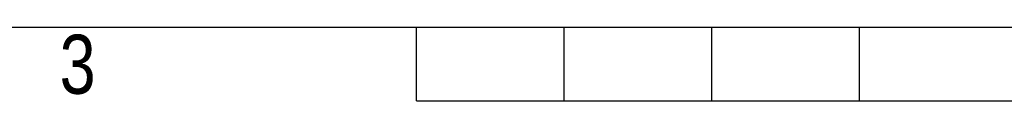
# Model space of a CAD drawing. Header units: millimetres. Extents: x 0 to 420, y 0 to 297.
# Tile 6 of 68: x 130 to 199, y 0 to 5. Entities that reach past the tile are written whole.
import ezdxf

# ---------------------------------------------------------------- set-up
doc = ezdxf.new("R2010")
doc.units = ezdxf.units.MM
doc.layers.add('CARTIGLIO', color=140, linetype='Continuous')
doc.styles.add('SLDTEXTSTYLE2', font='TXT', dxfattribs={"width": 0.821468})

msp = doc.modelspace()

# ---------------------------------------------------------------- linework, layer by layer
at = {"layer": 'CARTIGLIO', "linetype": 'Continuous'}
for p, q in [((5.18012, 5.171), (414.8274, 5.171)), ((158.2616, -0.00321), (158.2616, 5.171)), ((168.61003, -0.00321), (168.61003, 5.171)), ((178.95846, -0.00321), (178.95846, 5.171)), ((189.30689, -0.00321), (189.30689, 5.171)), ((158.2616, -0.00321), (261.74592, -0.00321))]:
    msp.add_line(p, q, dxfattribs=at)

# ---------------------------------------------------------------- texts
at = {"layer": 'CARTIGLIO', "insert": (134.49186, 4.63707), "char_height": 4.13937, "attachment_point": 2, "style": 'SLDTEXTSTYLE2'}
msp.add_mtext('3', dxfattribs=at)

doc.saveas('drawing.dxf')
